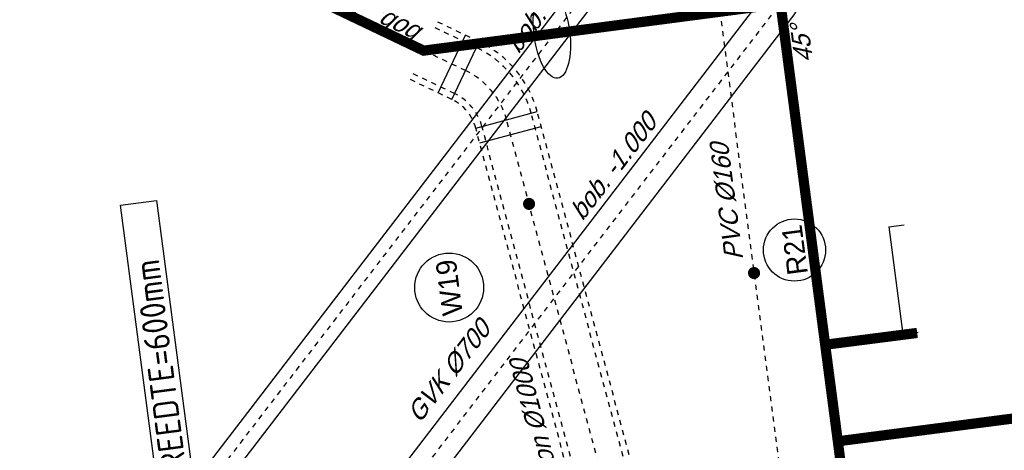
# Model space of a CAD drawing. Header units: metres. Extents: x 118052 to 118564, y 454784 to 455719.
# Tile 112 of 160: x 118465 to 118484, y 455289 to 455298. Entities that reach past the tile are written whole.
import ezdxf
from ezdxf.enums import TextEntityAlignment as Align

# ---------------------------------------------------------------- set-up
doc = ezdxf.new("R2010")
doc.units = ezdxf.units.M
doc.header["$LTSCALE"] = 0.5
for name, pattern in [('DASHED', [19.05, 12.7, -6.35]), ('Tauw_HIDDEN2', [5.6, 4, -1.6]), ('Tauw_L_Center1', [13, 8, -1.67, 1.66, -1.67]), ('Tauw_L_Center2', [6.499, 4, -0.833, 0.833, -0.833])]:
    doc.linetypes.add(name, pattern=pattern)
for name, color, linetype in [('EL_N_A_EB00----REVISIE~-_-----', 1, 'Continuous'), ('GRAAFWERKZAAMHEDEN', 6, 'Continuous'), ('KABELLOOP', 6, 'Continuous'), ('Koningsstal VIEUWPORT', 254, 'Continuous'), ('ZU_B_-_AL999---LW_bet1000-125_gw__18_^200~-_-----', 1, 'Continuous'), ('ZU_B_-_AL999---LW_bet1000-125_gw__18_^200~N_-----', 1, 'Continuous'), ('ZU_B_-_AL999---LW_bet1000-125_gw__20_^200~M_-----', 1, 'Continuous'), ('ZU_B_-_EL999---LW_bet1000-125_gw~H_-----', 1, 'Tauw_L_Center1'), ('ZU_B_-_EL999---LW_bet1000-125_gw~W_-----', 8, 'Tauw_HIDDEN2'), ('ZU_B_-_ML999---LW_bet1000-125_gw__20_^200~M_-----', 1, 'Continuous'), ('ZU_B_-_XX------extern-LEIDINGEN', 231, 'Continuous'), ('ZU_N_-_AL999---LR_pvc160_sdr34__18_^200~-_-----', 7, 'Continuous'), ('ZU_N_-_AL999---LR_pvc200_sdr34__20_^200~M_-----', 7, 'Continuous'), ('ZU_N_-_AL999---LS_GVK500_pgr05__18_^200~N_-----', 7, 'Continuous'), ('ZU_N_-_AL999---LS_gvk700_pgr05__18_^200~-_-----', 7, 'Continuous'), ('ZU_N_-_AL999---LS_gvk700_vgr05__18_^200~B_-----', 7, 'Continuous'), ('ZU_N_-_AL999---LS_gvk700_vgr05__18_^200~N_-----', 7, 'Continuous'), ('ZU_N_-_EL999---LR_pvc160_sdr34~H_-----', 2, 'Tauw_L_Center2'), ('ZU_N_-_EL999---LS_GVK500_pgr05~H_-----', 2, 'Tauw_L_Center2'), ('ZU_N_-_EL999---LS_GVK500_pgr05~W_-----', 2, 'Continuous'), ('ZU_N_-_EL999---LS_gvk700_vgr05~H_-----', 2, 'Tauw_L_Center1'), ('ZU_N_-_EL999---LS_gvk700_vgr05~W_-----', 2, 'Continuous'), ('ZU_N_-_ML999---LR_pvc200_sdr34__20_^200~M_-----', 7, 'Continuous')]:
    doc.layers.add(name, color=color, linetype=linetype)
doc.styles.add('BURO-025', font='Isocp.shx', dxfattribs={"height": 500})
doc.styles.add('tcb_isocp', font='tcb_isocp.shx')

# ---------------------------------------------------------------- blocks, each defined once
blk = doc.blocks.new('A$C6DFC50BF')
at = {"layer": 'GRAAFWERKZAAMHEDEN'}
blk.add_lwpolyline([(77981, -15745), (85404, -15745), (85404, -16458), (77981, -16458)], close=True, dxfattribs=at)
blk.add_ellipse((87635, -24578), major_axis=(877, 0), ratio=0.399807, dxfattribs=at)
at = {"layer": 'KABELLOOP', "linetype": 'DASHED', "const_width": 200}
for points in [[(98684, -4994), (87635, -22039), (87635, -29105)], [(121473, -29105), (75383, -29105), (75383, -11142), (74473, -11142)], [(78974, -37010), (78984, -29105)], [(80888, -30926), (80893, -29105)]]:
    blk.add_lwpolyline(points, dxfattribs=at)
at = {"layer": 'GRAAFWERKZAAMHEDEN', "color": 2, "style": 'BURO-025'}
blk.add_text('SLEUFBREEDTE=600mm', height=500, rotation=359.9837, dxfattribs=at).set_placement((78015, -16354))
blk = doc.blocks.new('Leidingen')
at = {"layer": 'ZU_B_-_EL999---LW_bet1000-125_gw~H_-----'}
blk.add_lwpolyline([(-174587.3, 37821.8), (-163545.7, 54856.2)], dxfattribs=at)
blk.add_lwpolyline([(-187231.3, 34907.1), (-176152.2, 36374.5, 0.2194255), (-175090.5, 37045.6), (-174587.3, 37821.8)], format="xyb", dxfattribs=at)
at = {"layer": 'ZU_B_-_EL999---LW_bet1000-125_gw~W_-----', "linetype": 'Continuous'}
for p, q in [((-175451.7, 37637.3), (-174402.8, 36957.4)), ((-175614.9, 37385.6), (-174566, 36705.7)), ((-176531.7, 36954.7), (-176367.5, 35715.5)), ((-176234.3, 36994.1), (-176070.1, 35754.9))]:
    blk.add_line(p, q, dxfattribs=at)
at = {"layer": 'ZU_B_-_EL999---LW_bet1000-125_gw~W_-----'}
for points in [[(-187231.4, 35537.5), (-176234.3, 36994.1, 0.2194255), (-175614.9, 37385.6), (-175111.8, 38161.7)], [(-187231.4, 35411.4), (-176217.9, 36870.2, 0.2194255), (-175510, 37317.6), (-175006.9, 38093.8)], [(-187165.7, 34411.4), (-176086.6, 35878.8, 0.2194255), (-174670.9, 36773.7), (-174167.8, 37549.8)], [(-187149.2, 34287.5), (-176070.1, 35754.9, 0.2194255), (-174566, 36705.7), (-174062.9, 37481.8)]]:
    blk.add_lwpolyline(points, format="xyb", dxfattribs=at)
at = {"layer": 'ZU_B_-_ML999---LW_bet1000-125_gw__20_^200~M_-----', "flags": 128}
blk.add_lwpolyline([(-177843.2, 36150.5, 0, 0, 0), (-177768, 36057, 0, 91.8, 0), (-177773.7, 36064.1, 91.8, 169.7, 0), (-177790, 36084.4, 169.7, 221.7, 0), (-177814.4, 36114.7, 221.7, 240, 0), (-177843.2, 36150.5, 240, 221.7, 0), (-177871.9, 36186.3, 221.7, 169.7, 0), (-177896.3, 36216.7, 169.7, 91.8, 0), (-177912.6, 36236.9, 91.8, 0, 0), (-177918.3, 36244.1, 0, 0, 0), (-177843.2, 36150.5, 0, 0, 0), (-178841.8, 37392.8, 0, 0, 0)], format="xyseb", dxfattribs=at)
at = {"layer": 'ZU_B_-_ML999---LW_bet1000-125_gw__20_^200~M_-----'}
blk.add_circle((-179265.2, 37919.4), 675.7, dxfattribs=at)
at = {"layer": 'ZU_B_-_XX------extern-LEIDINGEN'}
for p, q in [((-179207.6, 29204.7), (-181332.8, 29204.5)), ((-181332.7, 28904.6), (-181332.8, 29204.5)), ((-179207.6, 29204.7), (-179207.6, 28904.7))]:
    blk.add_line(p, q, dxfattribs=at)
at = {"layer": 'ZU_N_-_EL999---LR_pvc160_sdr34~H_-----'}
blk.add_lwpolyline([(-137489.6, 31947.1), (-188547.3, 31947.1)], dxfattribs=at)
at = {"layer": 'ZU_N_-_EL999---LS_GVK500_pgr05~H_-----'}
blk.add_lwpolyline([(-187362.3, 46854.7), (-186544.5, 46854.8, -0.1989124), (-186014.2, 46635.1), (-172215.2, 32837.9, 0.1989124), (-171684.8, 32618.2), (-147806.5, 32619.7, 0.4142136), (-147056.5, 33369.8), (-147056.8, 38059.8, 0.1989207), (-147276.5, 38590.1), (-149180.8, 40494.1)], format="xyb", dxfattribs=at)
at = {"layer": 'ZU_N_-_EL999---LS_GVK500_pgr05~W_-----'}
for points in [[(-187362.3, 47104.7), (-186544.5, 47104.8, -0.1989124), (-185837.4, 46811.9), (-172038.4, 33014.7, 0.1989124), (-171684.8, 32868.2), (-147806.5, 32869.7, 0.4142136), (-147306.5, 33369.8), (-147306.8, 38059.8, 0.1989207), (-147453.3, 38413.3), (-149358.7, 40318.4)], [(-187362.3, 46604.7), (-186544.5, 46604.8, -0.1989124), (-186190.9, 46458.4), (-172391.9, 32661.1, 0.1989124), (-171684.8, 32368.2), (-147806.4, 32369.7, 0.4142136), (-146806.5, 33369.8), (-146806.8, 38059.8, 0.1989207), (-147099.8, 38766.9), (-149005.1, 40671.9)]]:
    blk.add_lwpolyline(points, format="xyb", dxfattribs=at)
at = {"layer": 'ZU_N_-_EL999---LS_gvk700_vgr05~H_-----'}
blk.add_lwpolyline([(-164437.6, 28944.2), (-164437.6, 29456.1, 0.4142136), (-165487.7, 30506), (-173906.4, 30505.5, -0.1989124), (-174648.9, 30813), (-182759.4, 38922.5, 0.1989124), (-183501.9, 39230), (-185961.7, 39229.8), (-187362.3, 39229.7)], format="xyb", dxfattribs=at)
at = {"layer": 'ZU_N_-_EL999---LS_gvk700_vgr05~W_-----'}
for points in [[(-164087.6, 28944.3), (-164087.6, 29456.1, 0.4142136), (-165487.7, 30856), (-173906.4, 30855.5, -0.1989124), (-174401.4, 31060.5), (-182511.9, 39170, 0.1989124), (-183501.9, 39580), (-185961.8, 39579.8), (-187362.3, 39579.7)], [(-164787.6, 28944.2), (-164787.6, 29456.1, 0.4142136), (-165487.7, 30156), (-173906.4, 30155.5, -0.1989124), (-174896.4, 30565.5), (-183006.9, 38675, 0.1989124), (-183501.9, 38880), (-185961.7, 38879.8), (-187362.3, 38879.7)]]:
    blk.add_lwpolyline(points, format="xyb", dxfattribs=at)
at = {"layer": 'ZU_N_-_ML999---LR_pvc200_sdr34__20_^200~M_-----', "flags": 128}
blk.add_lwpolyline([(-179760.9, 31947.1, 0, 0, 0), (-179806, 32058.3, 0, 91.8, 0), (-179802.6, 32049.8, 91.8, 169.7, 0), (-179792.8, 32025.7, 169.7, 221.7, 0), (-179778.1, 31989.6, 221.7, 240, 0), (-179760.9, 31947.1, 240, 221.7, 0), (-179743.6, 31904.6, 221.7, 169.7, 0), (-179728.9, 31868.5, 169.7, 91.8, 0), (-179719.1, 31844.4, 91.8, 0, 0), (-179715.7, 31835.9, 0, 0, 0), (-179760.9, 31947.1, 0, 0, 0), (-179646.8, 31666.3, 0, 0, 0)], format="xyseb", dxfattribs=at)
at = {"layer": 'ZU_N_-_ML999---LR_pvc200_sdr34__20_^200~M_-----'}
blk.add_circle((-179417.4, 31101.7), 609.5, dxfattribs=at)
at = {"layer": 'EL_N_A_EB00----REVISIE~-_-----'}
blk.add_blockref('A$C6DFC50BF', (-262229.9, 59850.1), dxfattribs=at)
at = {"layer": 'ZU_B_-_AL999---LW_bet1000-125_gw__18_^200~-_-----', "style": 'tcb_isocp', "oblique": 20.00024}
blk.add_text('best: Beton %%1291000', height=360, rotation=7.54482, dxfattribs=at).set_placement((-184815.4, 36051.9))
at = {"layer": 'ZU_B_-_AL999---LW_bet1000-125_gw__18_^200~N_-----', "style": 'tcb_isocp', "oblique": 20.00024}
blk.add_text('bob. -2.740', height=360, rotation=57.04889, dxfattribs=at).set_placement((-174175.3, 37729.4))
at = {"layer": 'ZU_B_-_AL999---LW_bet1000-125_gw__20_^200~M_-----', "style": 'tcb_isocp'}
blk.add_text('W19', height=400, dxfattribs=at).set_placement((-179265.2, 37919.4), align=Align.MIDDLE)
at = {"layer": 'ZU_N_-_AL999---LR_pvc160_sdr34__18_^200~-_-----', "style": 'tcb_isocp', "oblique": 20.00024}
blk.add_text('PVC %%129160', height=360, dxfattribs=at).set_placement((-179468.7, 32122.2))
at = {"layer": 'ZU_N_-_AL999---LR_pvc200_sdr34__20_^200~M_-----', "style": 'tcb_isocp'}
blk.add_text('R21', height=400, dxfattribs=at).set_placement((-179417.4, 31101.7), align=Align.MIDDLE)
at = {"layer": 'ZU_N_-_AL999---LS_GVK500_pgr05__18_^200~N_-----', "style": 'tcb_isocp', "oblique": 20.00024}
blk.add_text('bob. -1.400', height=360, rotation=315.0036, dxfattribs=at).set_placement((-174913.4, 35979.2))
at = {"layer": 'ZU_N_-_AL999---LS_gvk700_pgr05__18_^200~-_-----', "style": 'tcb_isocp', "oblique": 20.00024}
blk.add_text('GVK %%129700', height=360, rotation=315.0036, dxfattribs=at).set_placement((-181847.2, 38847))
at = {"layer": 'ZU_N_-_AL999---LS_gvk700_vgr05__18_^200~B_-----', "style": 'tcb_isocp', "oblique": 20.00024}
blk.add_text('45%%d', height=360, dxfattribs=at).set_placement((-175436.7, 30438.2), align=Align.MIDDLE_CENTER)
at = {"layer": 'ZU_N_-_AL999---LS_gvk700_vgr05__18_^200~N_-----', "style": 'tcb_isocp', "oblique": 20.00024}
blk.add_text('bob. -1.000', height=360, rotation=315.0036, dxfattribs=at).set_placement((-178327.2, 35157.3))

msp = doc.modelspace()

# ---------------------------------------------------------------- block references
at = {"layer": 'Koningsstal VIEUWPORT', "color": 6, "xscale": 0.0009975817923, "yscale": 0.0009975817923, "zscale": 0.0009975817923, "rotation": 97.46987594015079}
msp.add_blockref('Leidingen', (118487.852, 455474.689), dxfattribs=at)

doc.saveas('drawing.dxf')
